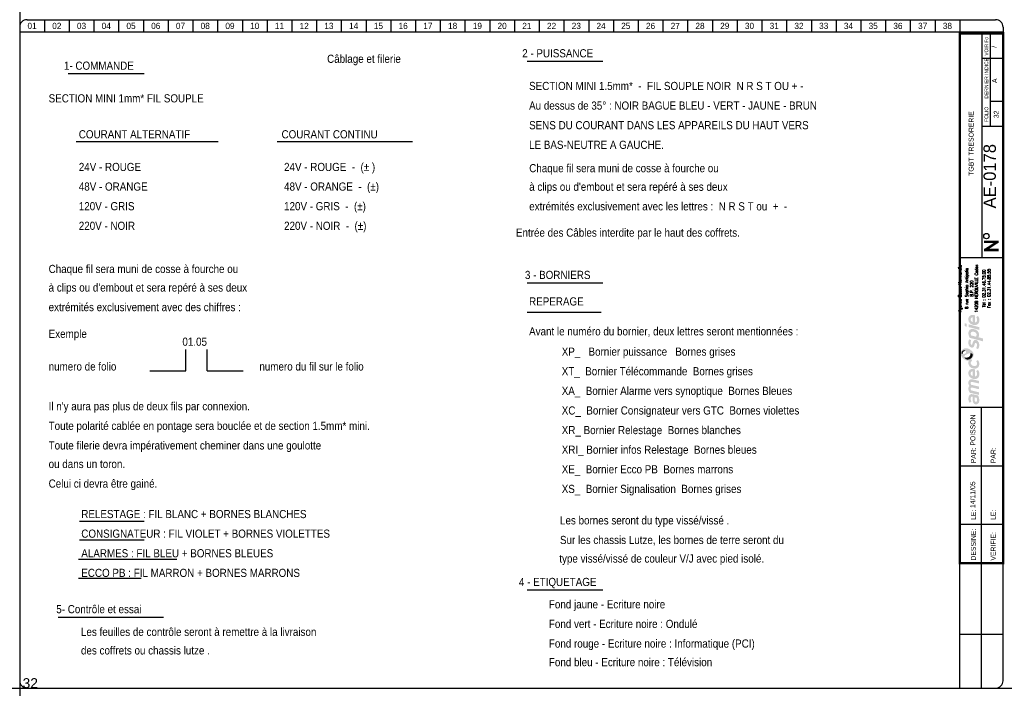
# Model space of a CAD drawing. Header units: millimetres. Extents: x 0 to 4898, y -1200 to 270.
# Tile 6 of 34: x 1000 to 1398, y -1200 to -930. Entities that reach past the tile are written whole.
import ezdxf
from ezdxf.enums import TextEntityAlignment as Align

# ---------------------------------------------------------------- set-up
doc = ezdxf.new("R2010")
doc.units = ezdxf.units.MM
doc.header["$LTSCALE"] = 25
doc.linetypes.add('CONTINU', pattern=[0])
doc.layers.get('0').update_dxf_attribs({"linetype": 'CONTINUOUS'})
doc.layers.get('Defpoints').update_dxf_attribs({"linetype": 'CONTINUOUS'})
for name, color, linetype in [('TEXTE', 92, 'CONTINU'), ('TRAIFIN', 1, 'CONTINU'), ('TRAIGROS', 40, 'CONTINU'), ('TRAIMOY', 150, 'CONTINU')]:
    doc.layers.add(name, color=color, linetype=linetype)
doc.styles.add('ROMANC', font='romanc')
doc.styles.add('ROMANS8', font='ROMANS8.shx')
doc.styles.add('T1', font='arial.ttf')
doc.styles.add('TXT', font='txt', dxfattribs={"width": 0.8})

# ---------------------------------------------------------------- blocks, each defined once
blk = doc.blocks.new('FDP-DIV-CHU')
at = {"layer": 'TEXTE', "color": 7, "const_width": 1}
for points in [[(395.75, 180.25), (389.75, 180.25)], [(390.25, 177), (395.25, 180.25)], [(395.75, 177), (389.75, 177)]]:
    blk.add_lwpolyline(points, dxfattribs=at)
at = {"layer": 'TEXTE', "color": 7}
blk.add_circle((390.76, 182.59), 1.08, dxfattribs=at)
at = {"layer": 'TRAIFIN', "color": 7}
for p, q in [((10, 270), (10, 265)), ((20, 270), (20, 265)), ((30, 270), (30, 265)), ((40, 270), (40, 265)), ((50, 270), (50, 265)), ((60, 270), (60, 265)), ((70, 270), (70, 265)), ((80, 270), (80, 265)), ((90, 270), (90, 265)), ((100, 270), (100, 265)), ((110, 270), (110, 265)), ((120, 270), (120, 265)), ((130, 270), (130, 265)), ((140, 270), (140, 265)), ((150, 270), (150, 265)), ((160, 270), (160, 265)), ((170, 270), (170, 265)), ((180, 270), (180, 265)), ((190, 270), (190, 265)), ((200, 270), (200, 265)), ((210, 270), (210, 265)), ((220, 270), (220, 265)), ((230, 270), (230, 265)), ((240, 270), (240, 265)), ((250, 270), (250, 265)), ((260, 270), (260, 265)), ((270, 270), (270, 265)), ((280, 270), (280, 265)), ((290, 270), (290, 265)), ((300, 270), (300, 265)), ((310, 270), (310, 265)), ((320, 270), (320, 265)), ((330, 270), (330, 265)), ((340, 270), (340, 265)), ((350, 270), (350, 265)), ((360, 270), (360, 265)), ((370, 270), (370, 265)), ((380, 270), (380, 265)), ((392.41, 227.04), (392.41, 264.5)), ((392.41, 237.09), (396.96, 237.09))]:
    blk.add_line(p, q, dxfattribs=at)
at = {"layer": 'TRAIGROS', "color": 7}
for p, q in [((0, 267), (0, 265)), ((3, 270), (394.5, 270)), ((397.5, 267), (397.5, 265)), ((397.5, 265), (0, 265)), ((397.5, 265), (0, 265)), ((0, 265), (0, 3)), ((389, 174), (389, 264.5)), ((397.5, 3), (397.5, 265)), ((389, 254.5), (397, 254.5)), ((389, 227.01), (397, 227.01)), ((380, 174), (397.5, 174)), ((380, 113.52), (397.51, 113.52)), ((380, -0.03), (380, 50.52)), ((3, 0), (394.5, 0))]:
    blk.add_line(p, q, dxfattribs=at)
at = {"layer": 'TRAIGROS', "color": 7, "const_width": 1}
blk.add_lwpolyline([(380, 264.5), (380, 50.52), (397.5, 50.52), (397.5, 264.5), (380, 264.5)], dxfattribs=at)
at = {"layer": 'TRAIGROS', "color": 7}
for centre, start, end in [((3, 267), 90, 180), ((394.5, 267), 0, 90), ((3, 3), 180, 270), ((394.5, 3), 270, 0)]:
    blk.add_arc(centre, 3, start, end, dxfattribs=at)
at = {"layer": 'TRAIMOY', "color": 7}
for p, q in [((388.75, -0.01), (388.75, 113.52)), ((380, 89.82), (397.51, 89.82)), ((380, 66.27), (397.51, 66.27)), ((380, 21.75), (397.51, 21.75))]:
    blk.add_line(p, q, dxfattribs=at)
at = {"layer": 'TEXTE', "color": 7}
for s, p in [('01', (5, 267.5)), ('02', (15, 267.5)), ('03', (25, 267.5)), ('04', (35, 267.5)), ('05', (45, 267.5)), ('06', (55, 267.5)), ('07', (65, 267.5)), ('08', (75, 267.5)), ('09', (85, 267.5)), ('10', (95, 267.5)), ('11', (105, 267.5)), ('12', (115, 267.5)), ('13', (125, 267.5)), ('14', (135, 267.5)), ('15', (145, 267.5)), ('16', (155, 267.5)), ('17', (165, 267.5)), ('18', (175, 267.5)), ('19', (185, 267.5)), ('20', (195, 267.5)), ('21', (205, 267.5)), ('22', (215, 267.5)), ('23', (225, 267.5)), ('24', (235, 267.5)), ('25', (245, 267.5)), ('26', (255, 267.5)), ('27', (265, 267.5)), ('28', (275, 267.5)), ('29', (285, 267.5)), ('30', (295, 267.5)), ('31', (305, 267.5)), ('32', (315, 267.5)), ('33', (325, 267.5)), ('34', (335, 267.5)), ('35', (345, 267.5)), ('36', (355, 267.5)), ('37', (365, 267.5)), ('38', (375, 267.5))]:
    blk.add_text(s, height=2.5, dxfattribs=at).set_placement(p, align=Align.MIDDLE)
at = {"layer": 'TEXTE', "color": 7, "width": 0.75}
blk.add_text('VOIR Fo', height=1.5, rotation=90, dxfattribs=at).set_placement((391.5, 255.5), (391.5, 263), align=Align.FIT)
at = {"layer": 'TEXTE', "color": 7, "style": 'TXT', "width": 0.8}
blk.add_text('DERNIER INDICE', height=1.5, rotation=90, dxfattribs=at).set_placement((391.5, 238.12))
at = {"layer": 'TEXTE', "color": 7}
blk.add_text('FOLIO', height=1.5, rotation=90, dxfattribs=at).set_placement((391.5, 231.76), align=Align.CENTER)
for s, p in [('PAR:', (386.51, 90.82)), ('PAR:', (394.51, 90.82)), ('LE:', (386.51, 67.95)), ('LE:', (394.51, 67.95)), ('DESSINE:', (386.51, 51.52)), ('VERIFIE:', (394.51, 51.52))]:
    blk.add_text(s, height=2, rotation=90, dxfattribs=at).set_placement(p)
at = {"layer": 'TEXTE', "style": 'ROMANC'}
for tag, height, p in [('FOLIO_SUIVANT', 2, (395.9, 259.04)), ('INDICE', 2, (395.79, 245.35)), ('FOLIO', 2, (395.79, 231.76)), ('NUMERO', 5, (395.79, 206.79))]:
    blk.add_attdef(tag, text='', height=height, rotation=90, dxfattribs=at).set_placement(p, align=Align.CENTER)
blk.add_attdef('INTITULE_DU_PLAN', text='', height=2, rotation=90, dxfattribs=at).set_placement((385, 220), align=Align.MIDDLE)
for tag, p in [('DESSINATEUR', (386.53, 97.95)), ('DATE', (386.51, 72.76))]:
    blk.add_attdef(tag, p, '', height=2, rotation=90, dxfattribs=at)
blk = doc.blocks.new('LOGO')
h = blk.add_hatch(color=187)
h.paths.add_polyline_path([(0.27, -25.15), (-0.26, -25.03), (-0.61, -25.01), (-0.96, -25.01), (-1.3, -25.15), (-1.56, -25.39), (-1.76, -25.66), (-1.92, -26.06), (-2.01, -26.61), (-2, -27.13), (-1.95, -27.54), (-1.82, -27.98), (-1.59, -28.49), (-0.78, -28.03), (-0.88, -27.84), (-0.99, -27.58), (-1.06, -27.27), (-1.09, -26.94), (-1.07, -26.65), (-1.03, -26.36), (-0.9, -26.15), (-0.74, -26.05), (-0.59, -26.04), (-0.23, -26.1), (-0.26, -26.47), (-0.29, -26.77), (-0.31, -27.1), (-0.31, -27.41), (-0.26, -27.77), (-0.19, -28.1), (-0.05, -28.44), (0.2, -28.78), (0.48, -28.98), (0.87, -29.11), (1.22, -29.1), (1.58, -29.04), (1.84, -28.87), (2.14, -28.53), (2.3, -28.16), (2.37, -27.71), (2.36, -27.1), (2.28, -26.51), (2.08, -25.89), (1.89, -25.54), (0.84, -25.3)])
h.paths.add_polyline_path([(0.54, -26.31), (1.32, -26.47), (1.41, -26.69), (1.48, -27.01), (1.49, -27.42), (1.48, -27.74), (1.4, -27.9), (1.29, -28.03), (1.14, -28.09), (0.96, -28.1), (0.81, -28.07), (0.69, -27.97), (0.6, -27.85), (0.54, -27.71), (0.5, -27.54), (0.49, -27.3), (0.49, -27.06), (0.5, -26.59)], flags=16)
h.paths.add_polyline_path([(-0.88, -23.47), (-0.97, -23.29), (-1.06, -23.08), (-1.08, -22.86), (-1.05, -22.63), (-0.97, -22.45), (-0.79, -22.36), (-0.5, -22.33), (2.29, -23.01), (2.29, -21.94), (-0.8, -21.24), (-0.96, -21.08), (-1.06, -20.77), (-1.1, -20.45), (-1, -20.2), (-0.87, -20.11), (-0.7, -20.03), (-0.48, -20.05), (2.29, -20.7), (2.29, -19.65), (-0.36, -19.01), (-0.65, -19), (-1.01, -19.01), (-1.3, -19.12), (-1.55, -19.28), (-1.77, -19.54), (-1.9, -19.8), (-1.98, -20), (-2.02, -20.38), (-2.01, -20.76), (-1.91, -21.13), (-1.79, -21.45), (-1.64, -21.71), (-1.75, -21.83), (-1.89, -22.08), (-1.98, -22.36), (-2.01, -22.66), (-2.01, -23), (-1.95, -23.36), (-1.85, -23.71), (-1.69, -24.08), (-1.5, -24.43), (2.29, -25.32), (2.29, -24.26)])
h.paths.add_polyline_path([(-0.19, -14.81), (-0.51, -14.81), (-0.91, -14.88), (-1.19, -15), (-1.42, -15.16), (-1.64, -15.38), (-1.83, -15.67), (-1.95, -15.97), (-2, -16.26), (-2.02, -16.52), (-2.01, -16.84), (-1.96, -17.15), (-1.84, -17.46), (-1.65, -17.81), (-1.41, -18.09), (-1.14, -18.33), (-0.89, -18.51), (-0.59, -18.68), (-0.17, -18.82), (0.24, -18.89), (0.59, -18.91), (0.98, -18.88), (1.37, -18.75), (1.77, -18.51), (2.17, -18.06), (2.33, -17.58), (2.38, -17.11), (2.38, -16.56), (2.33, -16.15), (2.2, -15.79), (2.03, -15.5), (1.82, -15.25), (1.14, -15.68), (1.3, -15.94), (1.42, -16.3), (1.49, -16.68), (1.49, -16.99), (1.43, -17.33), (1.23, -17.63), (0.99, -17.81), (0.79, -17.86), (0.6, -17.84), (0.6, -14.97), (0.23, -14.85)])
h.paths.add_polyline_path([(-0.26, -17.69), (-0.43, -17.64), (-0.58, -17.55), (-0.76, -17.39), (-0.9, -17.24), (-1.01, -17.02), (-1.06, -16.86), (-1.08, -16.63), (-1.06, -16.36), (-0.96, -16.16), (-0.83, -15.98), (-0.62, -15.87), (-0.44, -15.83), (-0.26, -15.83)], flags=16)
h.paths.add_polyline_path([(-0.09, -13.56), (-0.44, -13.4), (-0.74, -13.16), (-0.95, -12.9), (-1.04, -12.61), (-1.08, -12.36), (-1.02, -12.05), (-0.89, -11.83), (-0.73, -11.69), (-0.61, -11.61), (-0.5, -11.55), (-0.88, -10.89), (-1.08, -11.04), (-1.32, -11.18), (-1.51, -11.28), (-1.78, -11.38), (-1.87, -11.55), (-1.97, -11.89), (-2.01, -12.3), (-1.98, -12.76), (-1.82, -13.35), (-1.54, -13.76), (-1.25, -14.08), (-0.85, -14.34), (-0.48, -14.51), (-0.05, -14.65), (0.44, -14.71), (0.94, -14.69), (1.47, -14.5), (1.83, -14.25), (2.09, -13.94), (2.26, -13.6), (2.36, -13.21), (2.39, -12.82), (2.37, -12.43), (2.27, -11.98), (2.07, -11.58), (1.82, -11.23), (1.12, -11.67), (1.29, -11.95), (1.43, -12.27), (1.45, -12.61), (1.43, -12.96), (1.23, -13.36), (0.95, -13.57), (0.61, -13.63), (0.31, -13.63)])
h.paths.add_polyline_path([(1.25, -3.19), (0.94, -3.13), (0.59, -3.14), (0.32, -3.25), (0.1, -3.49), (-0.12, -3.81), (-0.25, -4.17), (-0.38, -4.62), (-0.46, -4.92), (-0.59, -5.03), (-0.74, -5.08), (-0.86, -5.03), (-0.96, -4.94), (-1.06, -4.74), (-1.12, -4.53), (-1.11, -4.23), (-1.07, -3.86), (-1.01, -3.51), (-0.93, -3.23), (-1.72, -2.85), (-1.84, -3.12), (-1.93, -3.4), (-1.97, -3.68), (-2, -3.98), (-2.02, -4.32), (-2, -4.65), (-1.94, -5.01), (-1.8, -5.31), (-1.64, -5.58), (-1.4, -5.84), (-1.11, -6.04), (-0.85, -6.17), (-0.56, -6.2), (-0.24, -6.15), (0.01, -5.99), (0.18, -5.81), (0.32, -5.51), (0.41, -5.18), (0.51, -4.86), (0.57, -4.63), (0.67, -4.45), (0.78, -4.33), (0.97, -4.29), (1.15, -4.35), (1.3, -4.55), (1.41, -4.85), (1.44, -5.24), (1.41, -5.62), (1.33, -5.91), (1.23, -6.15), (1.09, -6.39), (1.78, -6.81), (1.86, -6.74), (1.97, -6.61), (2.14, -6.32), (2.27, -6), (2.36, -5.62), (2.37, -5.24), (2.35, -4.86), (2.3, -4.52), (2.19, -4.21), (2.03, -3.92), (1.85, -3.65), (1.57, -3.35)])
h.paths.add_polyline_path([(1.14, 0.91), (0.82, 1.08), (0.5, 1.2), (0.1, 1.27), (-0.26, 1.3), (-0.73, 1.29), (-1.12, 1.19), (-1.38, 1.04), (-1.61, 0.8), (-1.77, 0.55), (-1.89, 0.33), (-1.98, 0.01), (-2.01, -0.32), (-1.99, -0.65), (-1.95, -1.02), (-1.88, -1.34), (-1.76, -1.63), (-1.63, -1.96), (-1.52, -2.24), (3.84, -3.66), (3.84, -2.51), (1.96, -2.01), (2.11, -1.85), (2.24, -1.56), (2.27, -1.32), (2.29, -1.04), (2.27, -0.75), (2.21, -0.44), (2.07, -0.1), (1.9, 0.2), (1.71, 0.44), (1.43, 0.71)])
h.paths.add_polyline_path([(0.98, -1.77), (-0.92, -1.28), (-0.98, -1.1), (-1.05, -0.84), (-1.07, -0.56), (-1.04, -0.29), (-0.94, -0.06), (-0.77, 0.11), (-0.53, 0.2), (-0.24, 0.22), (0.04, 0.2), (0.35, 0.13), (0.58, 0.05), (0.81, -0.07), (1.02, -0.24), (1.19, -0.46), (1.27, -0.68), (1.28, -0.93), (1.28, -1.16), (1.24, -1.43), (1.15, -1.61)], flags=16)
h.paths.add_polyline_path([(-1.97, 3.22), (-1.97, 2.11), (2.35, 0.95), (2.35, 2.06)])
h.paths.add_polyline_path([(-3.55, 3.65), (-3.55, 2.48), (-2.65, 2.25), (-2.65, 3.43)])
h.paths.add_polyline_path([(-0.19, 6.99), (-0.51, 6.99), (-0.91, 6.92), (-1.19, 6.81), (-1.42, 6.64), (-1.64, 6.43), (-1.83, 6.14), (-1.95, 5.83), (-2, 5.54), (-2.02, 5.28), (-2.01, 4.96), (-1.96, 4.66), (-1.84, 4.34), (-1.65, 4), (-1.41, 3.71), (-1.14, 3.48), (-0.89, 3.29), (-0.59, 3.12), (-0.17, 2.98), (0.24, 2.92), (0.59, 2.89), (0.98, 2.93), (1.37, 3.06), (1.77, 3.29), (2.17, 3.75), (2.33, 4.22), (2.38, 4.7), (2.38, 5.24), (2.33, 5.65), (2.2, 6.02), (2.03, 6.3), (1.82, 6.56), (1.14, 6.13), (1.3, 5.87), (1.42, 5.5), (1.49, 5.12), (1.49, 4.82), (1.43, 4.47), (1.23, 4.17), (0.99, 4), (0.79, 3.94), (0.6, 3.96), (0.6, 6.83), (0.23, 6.96)])
h.paths.add_polyline_path([(-0.26, 4.11), (-0.43, 4.16), (-0.58, 4.26), (-0.76, 4.42), (-0.9, 4.56), (-1.01, 4.78), (-1.06, 4.95), (-1.08, 5.17), (-1.06, 5.44), (-0.96, 5.64), (-0.83, 5.82), (-0.62, 5.93), (-0.44, 5.97), (-0.26, 5.97)], flags=16)
h = blk.add_hatch(color=135)
h.paths.add_polyline_path([(-2.62, -6.48), (-2.99, -6.44), (-3.33, -6.46), (-3.66, -6.54), (-3.9, -6.66), (-4.19, -6.88), (-4.48, -7.12), (-4.72, -7.4), (-4.9, -7.71), (-5.08, -8.08), (-5.15, -8.51), (-5.14, -8.84), (-5.03, -9.22), (-4.88, -9.56), (-4.68, -9.88), (-4.46, -10.22), (-4.19, -10.51), (-3.87, -10.81), (-3.57, -11.02), (-3.23, -11.21), (-2.91, -11.36), (-2.54, -11.44), (-2.16, -11.45), (-1.78, -11.38), (-1.51, -11.28), (-1.32, -11.18), (-1.08, -11.04), (-0.88, -10.89), (-0.73, -10.77), (-0.54, -10.54), (-0.29, -10.22), (-0.06, -9.77), (0.06, -9.2), (0.05, -8.64), (-0.11, -8.22), (-0.36, -7.85), (-0.69, -7.52), (-1.07, -7.21), (-1.43, -6.95), (-1.9, -6.73), (-2.27, -6.57)])
h.paths.add_polyline_path([(-2.94, -7.94), (-2.93, -8.06), (-2.93, -8.18), (-2.98, -8.34), (-3.08, -8.43), (-3.22, -8.54), (-3.43, -8.66), (-3.65, -8.75), (-3.89, -8.84), (-4.16, -8.87), (-4.34, -8.85), (-4.5, -8.82), (-4.67, -8.73), (-4.76, -8.58), (-4.8, -8.43), (-4.79, -8.24), (-4.75, -8.06), (-4.69, -7.92), (-4.59, -7.78), (-4.48, -7.64), (-4.34, -7.51), (-4.19, -7.41), (-4, -7.31), (-3.79, -7.28), (-3.58, -7.31), (-3.42, -7.38), (-3.25, -7.49), (-3.12, -7.62), (-3.02, -7.79)], flags=16)
h.paths.add_polyline_path([(-1.84, -8.57), (-1.32, -8.49), (-1.12, -8.49), (-0.87, -8.49), (-0.65, -8.57), (-0.45, -8.72), (-0.32, -8.9), (-0.26, -9.1), (-0.28, -9.35), (-0.35, -9.63), (-0.51, -9.97), (-0.73, -10.32), (-1.02, -10.58), (-1.39, -10.82), (-1.78, -10.98), (-2.23, -11.04), (-2.55, -11.01), (-2.82, -10.95), (-3.16, -10.77), (-3.4, -10.52), (-3.53, -10.28), (-3.6, -10.02), (-3.6, -9.73), (-3.5, -9.48), (-3.31, -9.23), (-3, -9.04), (-2.68, -8.88), (-2.26, -8.71)], flags=16)
h = blk.add_hatch(color=253)
h.paths.add_polyline_path([(-4, -7.31), (-4.19, -7.41), (-4.34, -7.51), (-4.48, -7.64), (-4.59, -7.78), (-4.69, -7.92), (-4.75, -8.06), (-4.79, -8.24), (-4.8, -8.43), (-4.76, -8.58), (-4.67, -8.73), (-4.5, -8.82), (-4.34, -8.85), (-4.36, -8.64), (-4.33, -8.43), (-4.27, -8.21), (-4.19, -8.05), (-4.09, -7.91), (-3.95, -7.79), (-3.82, -7.69), (-3.65, -7.62), (-3.47, -7.58), (-3.28, -7.58), (-3.12, -7.62), (-3.25, -7.49), (-3.42, -7.38), (-3.58, -7.31), (-3.79, -7.28)])
h.paths.add_polyline_path([(-0.87, -8.49), (-1.12, -8.49), (-1.32, -8.49), (-1.27, -8.65), (-1.22, -8.89), (-1.24, -9.17), (-1.31, -9.4), (-1.45, -9.63), (-1.67, -9.84), (-1.91, -10), (-2.2, -10.15), (-2.48, -10.22), (-2.71, -10.25), (-2.97, -10.24), (-3.22, -10.21), (-3.44, -10.12), (-3.6, -10.02), (-3.53, -10.28), (-3.4, -10.52), (-3.16, -10.77), (-2.82, -10.95), (-2.55, -11.01), (-2.23, -11.04), (-1.78, -10.98), (-1.39, -10.82), (-1.02, -10.58), (-0.73, -10.32), (-0.51, -9.97), (-0.35, -9.63), (-0.28, -9.35), (-0.26, -9.1), (-0.32, -8.9), (-0.45, -8.72), (-0.65, -8.57)])
at = {"color": 7, "style": 'ROMANS8', "width": 0.8}
for s, height, p in [('Agence Basse Normandie', 1.2384, (-4.85, 17.68)), ('8 rue Sophia Antipolis', 1.2384, (-2.12, 17.68)), ('14209 HEROUVILLE Cedex', 1.2384, (1.84, 17.68)), ('B.P. 220', 1.238, (-0.08, 17.68)), ('Tél : 02.31.46.75.00', 1.2384, (4.88, 17.68)), ('Fax : 02.31.44.85.55', 1.2384, (6.91, 17.68))]:
    blk.add_text(s, height=height, rotation=90, dxfattribs=at).set_placement(p, align=Align.CENTER)

msp = doc.modelspace()

# ---------------------------------------------------------------- linework, layer by layer
for p, q in [((1205.08, -946.72), (1235.74, -946.72)), ((1019.62, -951.72), (1050.28, -951.72)), ((1022.89, -979.26), (1080.28, -979.26)), ((1104.1, -979.26), (1158.79, -979.26)), ((1205.08, -1036.25), (1235.74, -1036.25)), ((1205.08, -1048.19), (1235.08, -1048.19)), ((1067.2, -1071.81), (1067.2, -1063.26)), ((1075.75, -1071.81), (1075.75, -1063.26)), ((1052.62, -1071.81), (1067.2, -1071.81)), ((1075.75, -1071.81), (1090.33, -1071.81)), ((1024.12, -1132.55), (1050.34, -1132.55)), ((1024.12, -1140.05), (1050.34, -1140.05)), ((1023.81, -1147.89), (1063.55, -1147.89)), ((1023.81, -1155.62), (1049.1, -1155.62)), ((1205.08, -1160.27), (1235.74, -1160.27)), ((1015.61, -1171.3), (1058.11, -1171.3))]:
    msp.add_line(p, q)
at = {"layer": 'Defpoints', "ltscale": 0.25}
for p, direction in [((1000, 0), (0, -1)), ((0, -1200), (1, 0))]:
    msp.add_xline(p, direction, dxfattribs=at)

# ---------------------------------------------------------------- block references
msp.add_blockref('LOGO', (1385.5, -1056.24))
at = {"layer": 'TEXTE'}
ref = msp.add_blockref('FDP-DIV-CHU', (1000, -1200), dxfattribs=at)
ref.add_attrib('DATE', '14/11/05', (1386.23, -1127.24), dxfattribs={"height": 2, "rotation": 90})
ref.add_attrib('DESSINATEUR', 'POISSON', (1386.29, -1102.05), dxfattribs={"height": 2, "rotation": 90})
ref.add_attrib('NUMERO', 'AE-0178', dxfattribs={"color": 4, "height": 5, "rotation": 90}).set_placement((1394.59, -993.21), align=Align.CENTER)
ref.add_attrib('INTITULE_DU_PLAN', 'TGBT TRESORERIE', dxfattribs={"height": 2, "rotation": 90}).set_placement((1384.59, -980), align=Align.MIDDLE)
ref.add_attrib('FOLIO', '32', dxfattribs={"height": 2, "rotation": 90}).set_placement((1395.75, -968.24), align=Align.CENTER)
ref.add_attrib('FOLIO_SUIVANT', '/', dxfattribs={"height": 2, "rotation": 90}).set_placement((1394.93, -940.96), align=Align.CENTER)
ref.add_attrib('INDICE', 'A', dxfattribs={"height": 2, "rotation": 90}).set_placement((1395.05, -954.65), align=Align.CENTER)

# ---------------------------------------------------------------- texts
at = {"width": 0.9}
for s, p in [('2 - PUISSANCE', (1217.47, -945.21)), ('1- COMMANDE', (1032.01, -950.21)), ('Câblage et filerie', (1139.16, -947.43)), ('3 - BORNIERS', (1217.47, -1034.73)), ('4 - ETIQUETAGE', (1217.47, -1158.75)), ('5- Contrôle et essai', (1032.01, -1169.73))]:
    msp.add_text(s, height=3.3, dxfattribs=at).set_placement(p, align=Align.CENTER)
for s, p in [('SECTION MINI 1.5mm*  -  FIL SOUPLE NOIR  N R S T OU + - ', (1205.91, -958.41)), ('SECTION MINI 1mm* FIL SOUPLE', (1011.7, -963.41)), ('Au dessus de 35° : NOIR BAGUE BLEU - VERT - JAUNE - BRUN', (1205.91, -966.33)), ('SENS DU COURANT DANS LES APPAREILS DU HAUT VERS ', (1205.91, -974.25)), ('COURANT ALTERNATIF', (1023.89, -977.93)), ('COURANT CONTINU', (1105.86, -977.93)), ('LE BAS-NEUTRE A GAUCHE.', (1205.91, -982.17)), ('24V - ROUGE', (1023.89, -991.13)), ('24V - ROUGE  -  (%%p )', (1106.87, -991.13)), ('Chaque fil sera muni de cosse à fourche ou ', (1205.96, -991.61)), ('48V - ORANGE', (1023.89, -999.05)), ('48V - ORANGE  -  (%%p)', (1106.87, -999.05)), ("à clips ou d'embout et sera repéré à ses deux ", (1205.96, -999.11)), ('120V - GRIS', (1023.89, -1006.97)), ('120V - GRIS  -  (%%p)', (1106.87, -1006.97)), ('extrémités exclusivement avec les lettres :  N R S T ou  +  -', (1205.96, -1007.03)), ('220V - NOIR', (1023.89, -1014.89)), ('220V - NOIR  -  (%%p)', (1106.87, -1014.89)), ('Entrée des Câbles interdite par le haut des coffrets.', (1200.61, -1017.65)), ('Chaque fil sera muni de cosse à fourche ou ', (1011.7, -1032.32)), ("à clips ou d'embout et sera repéré à ses deux ", (1011.7, -1039.82)), ('REPERAGE ', (1205.91, -1045.43)), ('extrémités exclusivement avec des chiffres :', (1011.7, -1047.74)), ('Avant le numéro du bornier, deux lettres seront mentionnées :', (1205.91, -1057.52)), ('Exemple', (1011.7, -1058.51)), ('01.05', (1065.77, -1061.71)), ('XP_   Bornier puissance   Bornes grises', (1219.11, -1065.72)), ('numero de folio ', (1011.7, -1071.71)), ('numero du fil sur le folio ', (1096.88, -1071.71)), ('XT_  Bornier Télécommande  Bornes grises', (1219.11, -1073.64)), ('XA_  Bornier Alarme vers synoptique  Bornes Bleues', (1219.11, -1081.56)), ("Il n'y aura pas plus de deux fils par connexion.", (1011.7, -1087.76)), ('XC_  Bornier Consignateur vers GTC  Bornes violettes', (1219.11, -1089.48)), ('Toute polarité cablée en pontage sera bouclée et de section 1.5mm* mini.', (1011.7, -1095.68)), ('XR_ Bornier Relestage  Bornes blanches', (1219.11, -1097.4)), ('Toute filerie devra impérativement cheminer dans une goulotte ', (1011.7, -1103.6)), ('XRI_ Bornier infos Relestage  Bornes bleues', (1219.11, -1105.32)), ('ou dans un toron. ', (1011.7, -1111.1)), ('XE_  Bornier Ecco PB  Bornes marrons', (1219.11, -1113.24)), ('Celui ci devra être gainé.', (1011.7, -1119.02)), ('XS_  Bornier Signalisation  Bornes grises', (1219.11, -1121.16)), ('RELESTAGE : FIL BLANC + BORNES BLANCHES', (1024.9, -1131.32)), ('Les bornes seront du type vissé/vissé .', (1218.41, -1133.87)), ('CONSIGNATEUR : FIL VIOLET + BORNES VIOLETTES', (1024.9, -1139.24)), ('Sur les chassis Lutze, les bornes de terre seront du ', (1218.41, -1141.79)), ('ALARMES : FIL BLEU + BORNES BLEUES', (1024.9, -1147.16)), ('  type vissé/vissé de couleur V/J avec pied isolé.', (1215.91, -1149.29)), ('ECCO PB : FIL MARRON + BORNES MARRONS', (1024.9, -1155.08)), ('Fond jaune - Ecriture noire', (1213.91, -1167.78)), ('Fond vert - Ecriture noire : Ondulé', (1213.91, -1175.7)), ('Les feuilles de contrôle seront à remettre à la livraison ', (1024.78, -1178.9)), ('Fond rouge - Ecriture noire : Informatique (PCI)', (1213.91, -1183.62)), ('des coffrets ou chassis lutze .', (1024.78, -1186.4)), ('Fond bleu - Ecriture noire : Télévision', (1213.91, -1191.14))]:
    msp.add_text(s, height=3.3, dxfattribs=at).set_placement(p)
at = {"layer": 'Defpoints', "ltscale": 0.25, "insert": (1001.17, -1195.98), "char_height": 4, "attachment_point": 1, "style": 'T1'}
msp.add_mtext_dynamic_manual_height_columns('32', width=90.3923, gutter_width=20, heights=[0], dxfattribs=at)

doc.saveas('drawing.dxf')
